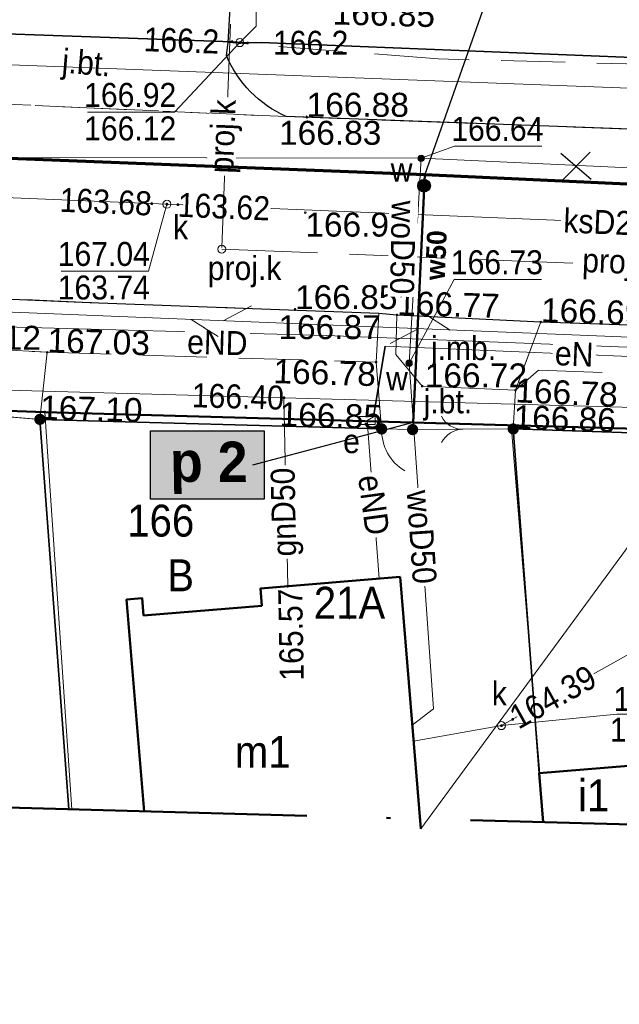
# Model space of a CAD drawing. Extents: x 0 to 7432618, y -40 to 5712028.
# Tile 99 of 165: x 7431068 to 7431087, y 5711952 to 5711983. Entities that reach past the tile are written whole.
import ezdxf
from ezdxf.enums import TextEntityAlignment as Align

# ---------------------------------------------------------------- set-up
doc = ezdxf.new("R2010")
doc.units = 0
doc.header["$MEASUREMENT"] = 0
for name, pattern in [('2 1', [3, 2, -1]), ('3 1', [4, 3, -1]), ('EGUG', [2, 1, -1]), ('MPGOO', [8.05, 6, -1, 0.05, -1])]:
    doc.linetypes.add(name, pattern=pattern)
for name, color, linetype, lineweight in [('EGB', 7, 'Continuous', 20), ('EGB_O', 7, 'Continuous', 20), ('EGDE', 7, 'Continuous', 20), ('EGDE_O', 7, 'Continuous', 20), ('EGPG', 7, 'Continuous', 20), ('EGUG', 7, 'Continuous', 60), ('EGUG_O', 7, 'Continuous', 20), ('granica', 94, 'Continuous', 50), ('MP_LINIE_REGULAC', 7, 'Continuous', 5), ('OTK', 7, 'Continuous', 20), ('OTK_O', 7, 'Continuous', 20), ('OTO', 7, 'Continuous', 20), ('OTRS', 7, 'Continuous', 20), ('OTRS_O', 7, 'Continuous', 20), ('woda przyłącze', 140, 'Continuous', 50), ('woda sieć', 150, 'Continuous', 70)]:
    doc.layers.add(name, color=color, linetype=linetype, lineweight=lineweight)
for name, color, linetype, lineweight, true_color in [('rura PRE', 7, 'Continuous', 30, 0x000000), ('SUE', 1, 'Continuous', 20, 0xff0000), ('SUE_O', 1, 'Continuous', 20, 0xff0000), ('SUG', 7, 'Continuous', 20, 0xbfbf00), ('SUG_O', 7, 'Continuous', 20, 0xbfbf00), ('SUK', 7, 'Continuous', 20, 0x803300), ('SUK_O', 7, 'Continuous', 20, 0x803300), ('SUL', 7, 'Continuous', 20, 0x000000), ('SUP', 7, 'Continuous', 20, 0x000000), ('SUPS', 7, 'Continuous', 20, 0x000000), ('SUPS_O', 7, 'Continuous', 20, 0x000000), ('SUT', 7, 'Continuous', 20, 0xff9100), ('SUW', 5, 'Continuous', 20, 0x0000ff), ('SUW_O', 5, 'Continuous', 20, 0x0000ff)]:
    doc.layers.add(name, color=color, linetype=linetype, lineweight=lineweight, true_color=true_color)
doc.layers.add('rysunek', color=7, linetype='Continuous')
doc.styles.add('25', font='GOTHIC.TTF', dxfattribs={"oblique": 8, "height": 0.35})
doc.styles.add('BDOT', font='arial.ttf', dxfattribs={"width": 0.9})
doc.styles.add('EGiB', font='arial.ttf', dxfattribs={"width": 0.9})
doc.styles.add('GESUT', font='arial.ttf', dxfattribs={"width": 0.9})
doc.linetypes.add('OTOO', pattern='A,7.5,[30,msgB.shx,S=1.28,R=0,X=0,Y=0],7.5', length=15)

# ---------------------------------------------------------------- blocks, each defined once
blk = doc.blocks.new('oto')
at = {"layer": 'OTO', "color": 0, "const_width": 0.35}
blk.add_lwpolyline([(-0.175, 0, 1), (0.175, 0, 1)], format="xyb", close=True, dxfattribs=at)
blk = doc.blocks.new('OTOB')
at = {"color": 0}
for centre, start, end in [((-1.5, 0), 0, 63.26058), ((1.5, 0), 116.73942, 180)]:
    blk.add_arc(centre, 1.5, start, end, dxfattribs=at)
blk = doc.blocks.new('OTOFP')
at = {"layer": 'OTO', "color": 0, "lineweight": 18}
blk.add_arc((0, 3), 3, 270, 330, dxfattribs=at)
blk = doc.blocks.new('OTRS')
at = {"color": 0}
blk.add_circle((0, 0), 0.05, dxfattribs=at)
blk = doc.blocks.new('SUTP')
at = {"layer": 'SUT', "color": 0, "lineweight": 18}
for p, q in [((-1, 0.268), (0, 2)), ((1, -1.732), (0, 0))]:
    blk.add_line(p, q, dxfattribs=at)
blk = doc.blocks.new('SUPK')
at = {"color": 0}
blk.add_circle((0, 0), 0.25, dxfattribs=at)
blk = doc.blocks.new('SUKS')
at = {"color": 0}
blk.add_circle((0, 0), 0.25, dxfattribs=at)
blk = doc.blocks.new('SUPS_A')
at = {"layer": 'SUPS', "color": 0, "const_width": 0.09, "flags": 128}
blk.add_lwpolyline([(-0.045, 0, 1), (0.045, 0, 1)], format="xyb", close=True, dxfattribs=at)
at = {"layer": 'SUPS_O', "color": 0, "style": 'GESUT', "width": 0.9}
blk.add_attdef('RZG', text='', height=1.5, dxfattribs=at).set_placement((3.31, -1.44), align=Align.CENTER)
blk.add_attdef('RZD', text='', height=1.5, dxfattribs=at).set_placement((3.31, -2.04), align=Align.TOP_CENTER)
blk = doc.blocks.new('SUES')
at = {"color": 0}
blk.add_lwpolyline([(-0.5, -0.25), (0.5, -0.25), (0.5, 0.25), (-0.5, 0.25)], close=True, dxfattribs=at)
blk = doc.blocks.new('SUWW')
at = {"color": 0}
for radius in [0.2, 0.18, 0.16, 0.14, 0.12, 0.1, 0.08, 0.06, 0.04, 0.02]:
    blk.add_circle((0, 0), radius, dxfattribs=at)
blk = doc.blocks.new('EGAD')
at = {"layer": 'EGB', "color": 0}
blk.add_point((0, 0), dxfattribs=at)
at = {"layer": 'EGB_O', "color": 0, "style": 'EGiB', "width": 0.9}
blk.add_attdef('NRA', text='', height=2, dxfattribs=at).set_placement((0, 0), align=Align.MIDDLE_CENTER)
blk = doc.blocks.new('SUPS_B')
at = {"layer": 'SUPS', "color": 0, "const_width": 0.09, "flags": 128}
blk.add_lwpolyline([(-0.045, 0, 1), (0.045, 0, 1)], format="xyb", close=True, dxfattribs=at)
at = {"layer": 'SUPS_O', "color": 0, "style": 'GESUT', "width": 0.9}
blk.add_attdef('RZEDNA', (1.597, -0.736), '', height=1.5, dxfattribs=at)
blk = doc.blocks.new('EGPG_b')
at = {"layer": 'EGPG', "lineweight": 0}
h = blk.add_hatch(color=0, dxfattribs=at)
h.dxf.hatch_style = 1
edge = h.paths.add_edge_path()
edge.add_arc((0, 0), 0.09, 0, 360)
blk = doc.blocks.new('SUCW')
at = {"color": 0}
for radius in [0.2, 0.18, 0.16, 0.14, 0.12, 0.1, 0.08, 0.06, 0.04, 0.02]:
    blk.add_circle((0, 0), radius, dxfattribs=at)

msp = doc.modelspace()

# ---------------------------------------------------------------- hatches: boundary and pattern name
at = {"layer": 'woda sieć', "linetype": 'ByBlock'}
msp.add_hatch(color=256, dxfattribs=at).paths.add_polyline_path([(7431075.415, 5711969.826), (7431071.85, 5711969.826), (7431071.85, 5711967.687), (7431075.415, 5711967.687)])

# ---------------------------------------------------------------- linework, layer by layer
at = {"layer": 'EGB', "color": 18, "lineweight": 50, "true_color": 0x000000}
for points in [[(7431079.666, 5711965.257), (7431075.296, 5711964.893), (7431075.337, 5711964.353), (7431071.637, 5711964.049), (7431071.596, 5711964.589), (7431071.106, 5711964.548), (7431071.653, 5711957.919)], [(7431088.213, 5711959.456), (7431084.023, 5711959.111), (7431084.15, 5711957.578)]]:
    msp.add_lwpolyline(points, dxfattribs=at)
at = {"layer": 'EGDE', "color": 18, "lineweight": 18, "true_color": 0x000000}
msp.add_lwpolyline([(7431069.388, 5711957.98), (7431068.55, 5711970.417), (7431038.07, 5711971.517)], dxfattribs=at)
at = {"layer": 'OTK', "color": 18, "linetype": '3 1', "lineweight": 18, "true_color": 0x000000}
for p, q in [((7431093.96, 5711979.007, 167.96), (7431076.102, 5711979.664, 167.96)), ((7431059.932, 5711974.276, 167.96), (7431069.95, 5711973.847, 167.96)), ((7431069.95, 5711973.847, 167.96), (7431079, 5711973.507, 167.96)), ((7431079, 5711973.507, 167.96), (7431079.57, 5711973.457, 167.96)), ((7431079.57, 5711973.457, 167.96), (7431084.07, 5711973.237, 167.96)), ((7431084.07, 5711973.237, 167.96), (7431093.56, 5711972.917, 167.96))]:
    msp.add_line(p, q, dxfattribs=at)
msp.add_lwpolyline([(7431074.23, 5711981.577), (7431074.28, 5711981.987), (7431074.47, 5711985.217), (7431068, 5711985.497), (7431067.32, 5711985.447), (7431065.74, 5711982.257), (7431065.02, 5711980.867), (7431064.25, 5711980.187), (7431076.102, 5711979.664, -0.190403)], format="xyb", close=True, dxfattribs=at)
at = {"layer": 'OTK', "color": 18, "lineweight": 25, "true_color": 0x000000}
msp.add_lwpolyline([(7431076.102, 5711979.664, -0.190403), (7431074.23, 5711981.577), (7431074.28, 5711981.987), (7431074.47, 5711985.217)], format="xyb", dxfattribs=at)
at = {"layer": 'OTK', "color": 18, "linetype": '2 1', "lineweight": 18, "true_color": 0x000000}
msp.add_lwpolyline([(7431076.102, 5711979.664), (7431093.96, 5711979.007), (7431125.21, 5711979.867), (7431107.99, 5711980.397), (7431093.83, 5711981.127), (7431080.86, 5711981.467), (7431074.28, 5711981.987), (7431074.23, 5711981.577, 0.190403)], format="xyb", close=True, dxfattribs=at)
at = {"layer": 'OTK', "color": 18, "lineweight": 25, "true_color": 0x000000}
for points in [[(7431107.31, 5711978.407), (7431093.96, 5711979.007), (7431076.102, 5711979.664)], [(7431059.932, 5711974.276), (7431069.95, 5711973.847), (7431079, 5711973.507)], [(7431079, 5711973.507), (7431079.57, 5711973.457), (7431084.07, 5711973.237), (7431093.56, 5711972.917)]]:
    msp.add_lwpolyline(points, dxfattribs=at)
at = {"layer": 'OTK', "color": 18, "linetype": '2 1', "lineweight": 18, "true_color": 0x000000}
msp.add_lwpolyline([(7431079, 5711973.507), (7431069.95, 5711973.847), (7431059.932, 5711974.276), (7431059.2, 5711972.677), (7431065.15, 5711972.477), (7431068.62, 5711972.287), (7431078.92, 5711971.977)], close=True, dxfattribs=at)
at = {"layer": 'OTK', "color": 18, "linetype": '3 1', "lineweight": 18, "true_color": 0x000000}
for points in [[(7431079.57, 5711973.457), (7431079, 5711973.507), (7431078.92, 5711971.977), (7431079.09, 5711969.887), (7431080.06, 5711969.867), (7431083.21, 5711969.887), (7431083.28, 5711971.097), (7431080.36, 5711971.227), (7431079.53, 5711972.217)], [(7431084.07, 5711973.237), (7431079.57, 5711973.457), (7431079.53, 5711972.217), (7431080.36, 5711971.227), (7431083.28, 5711971.097)], [(7431068.62, 5711972.287), (7431065.15, 5711972.477), (7431065.31, 5711970.437), (7431068.39, 5711970.187)]]:
    msp.add_lwpolyline(points, close=True, dxfattribs=at)
at = {"layer": 'OTO', "color": 18, "lineweight": 18, "true_color": 0x000000}
for points in [[(7431065.31, 5711970.437), (7431068.39, 5711970.187)], [(7431079.09, 5711969.887), (7431080.06, 5711969.867)], [(7431080.06, 5711969.867), (7431083.21, 5711969.887)]]:
    msp.add_lwpolyline(points, dxfattribs=at)
at = {"layer": 'OTO', "color": 18, "linetype": 'OTOO', "lineweight": 35, "true_color": 0x000000}
for points in [[(7431069.295, 5711957.983), (7431068.39, 5711970.187)], [(7431091.23, 5711969.617), (7431083.21, 5711969.887)]]:
    msp.add_lwpolyline(points, dxfattribs=at)
at = {"layer": 'rura PRE', "color": 1, "elevation": 167.96, "flags": 128}
for points in [[(7431084.733, 5711977.655), (7431085.623, 5711978.545)], [(7431085.655, 5711977.69), (7431084.701, 5711978.511)]]:
    msp.add_lwpolyline(points, dxfattribs=at)
at = {"layer": 'rysunek', "elevation": 167.96, "flags": 128}
msp.add_lwpolyline([(7431082.5, 5711983.693), (7431080.441, 5711977.852)], dxfattribs=at)
at = {"layer": 'rysunek', "linetype": 'ByBlock', "transparency": 33554676, "elevation": 167.96}
msp.add_lwpolyline([(7431071.85, 5711969.826), (7431075.415, 5711969.826), (7431075.415, 5711967.687), (7431071.85, 5711967.687)], close=True, dxfattribs=at)
msp.add_lwpolyline([(7431071.85, 5711969.826), (7431075.415, 5711969.826), (7431075.415, 5711967.687), (7431071.85, 5711967.687)], close=True, dxfattribs=at)
at = {"layer": 'SUE', "color": 1, "lineweight": 18, "true_color": 0xff0000}
msp.add_lwpolyline([(7431045.89, 5711973.757), (7431051, 5711973.697), (7431060.67, 5711973.357), (7431061.64, 5711973.127, 0.117857), (7431064.23, 5711972.817), (7431065.41, 5711973.027), (7431066.5, 5711973.107), (7431077.35, 5711972.807), (7431088.4, 5711972.387), (7431089.56, 5711972.237), (7431091.24, 5711971.807, 0.194123), (7431092.69, 5711971.877), (7431093.86, 5711972.187, -0.094026), (7431094.71, 5711972.187), (7431100.3, 5711971.967), (7431109.51, 5711971.637, -0.260273), (7431111.83, 5711968.887), (7431112.14, 5711967.797), (7431112.31, 5711965.627), (7431112.8, 5711959.607), (7431112.92, 5711956.997), (7431112.938, 5711956.795)], format="xyb", dxfattribs=at)
for points in [[(7431120.7, 5711971.287), (7431091.48, 5711972.567), (7431062.89, 5711973.727)], [(7431091.48, 5711972.567), (7431091.035, 5711971.981), (7431079.203, 5711972.478), (7431078.836, 5711970.268), (7431078.641, 5711970.148)], [(7431079.018, 5711965.203), (7431078.641, 5711970.148)]]:
    msp.add_lwpolyline(points, dxfattribs=at)
at = {"layer": 'SUG', "color": 52, "lineweight": 18, "true_color": 0xbfbf00}
msp.add_lwpolyline([(7431118.959, 5711969.53), (7431111.051, 5711969.903), (7431100.777, 5711970.237), (7431097.59, 5711970.267), (7431076.032, 5711970.863), (7431048.595, 5711971.626), (7431046.622, 5711971.714), (7431039.682, 5711971.93), (7431037.9, 5711971.877)], dxfattribs=at)
at = {"layer": 'SUK', "color": 36, "lineweight": 18, "true_color": 0x803300}
for points in [[(7431040.21, 5711978.047), (7431049.824, 5711977.851), (7431072.367, 5711976.921), (7431093.608, 5711976.044)], [(7431080.09, 5711960.115), (7431082.839, 5711960.601), (7431093.707, 5711966.685)]]:
    msp.add_lwpolyline(points, dxfattribs=at)
at = {"layer": 'SUK', "color": 36, "linetype": '3 1', "lineweight": 18, "true_color": 0x803300}
msp.add_lwpolyline([(7431074.083, 5711975.514), (7431091.73, 5711974.807)], dxfattribs=at)
at = {"layer": 'SUL', "color": 18, "lineweight": 35, "true_color": 0x000000}
msp.add_lwpolyline([(7431079.203, 5711972.478), (7431078.836, 5711970.268)], dxfattribs=at)
at = {"layer": 'SUPS', "color": 5, "linetype": 'Continuous', "true_color": 0x0000ff}
for points in [[(7431080.33, 5711978.357), (7431081.373, 5711978.741), (7431084.109, 5711978.741)], [(7431079.95, 5711971.947), (7431081.36, 5711974.566), (7431084.099, 5711974.566)]]:
    msp.add_lwpolyline(points, dxfattribs=at)
at = {"layer": 'SUT', "color": 30, "lineweight": 18, "true_color": 0xff9100}
for points in [[(7431074.65, 5711981.977), (7431075.16, 5711982.497), (7431075.132, 5711988.842)], [(7431042.73, 5711983.277), (7431058.498, 5711982.576), (7431059.21, 5711982.797), (7431059.973, 5711982.519), (7431068.81, 5711982.197), (7431074.41, 5711982.007), (7431074.89, 5711981.967), (7431075.32, 5711981.977), (7431087.72, 5711981.477), (7431100.22, 5711981.027), (7431109.26, 5711980.687)]]:
    msp.add_lwpolyline(points, dxfattribs=at)
at = {"layer": 'SUW', "color": 5, "lineweight": 18, "true_color": 0x0000ff}
msp.add_lwpolyline([(7431080.049, 5711960.613), (7431080.714, 5711961.123), (7431079.95, 5711971.947), (7431080.33, 5711978.357)], dxfattribs=at)
at = {"layer": 'woda przyłącze', "elevation": 167.96, "flags": 128}
msp.add_lwpolyline([(7431080.081, 5711970.094), (7431080.441, 5711977.852)], dxfattribs=at)

# ---------------------------------------------------------------- block references
at = {"layer": 'EGB', "color": 18, "true_color": 0x000000}
ref = msp.add_blockref('EGAD', (7431078.084, 5711963.946, 167.96), dxfattribs=dict(at, xscale=0.5, yscale=0.5, zscale=0.5))
ref.add_attrib('NRA', '21A', dxfattribs={"layer": 'EGB_O', "color": 0, "height": 1, "style": 'EGiB', "width": 0.9}).set_placement((7431078.084, 5711963.946, 167.96), align=Align.CENTER)
at = {"layer": 'OTO', "color": 18, "true_color": 0x000000, "xscale": 0.5, "yscale": 0.5, "zscale": 0.5}
for p in [(7431068.39, 5711970.187, 167.96), (7431079.09, 5711969.887, 167.96), (7431080.06, 5711969.867, 167.96), (7431080.06, 5711969.867, 167.96), (7431083.21, 5711969.887, 167.96)]:
    msp.add_blockref('oto', p, dxfattribs=at)
for name, p, rotation in [('OTOB', (7431081.635, 5711969.877, 167.96), 90.36377784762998), ('OTOFP', (7431079.09, 5711969.887, 167.96), 268.8188110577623)]:
    msp.add_blockref(name, p, dxfattribs=dict(at, rotation=rotation))
at = {"layer": 'OTRS', "color": 18, "true_color": 0x000000}
ref = msp.add_blockref('OTRS', (7431077.57, 5711983.297, 167.96), dxfattribs=dict(at, xscale=0.5, yscale=0.5, zscale=0.5, rotation=359.9999999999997))
ref.add_attrib('RZEDNA', '166.85', dxfattribs={"layer": 'OTRS_O', "color": 0, "height": 0.75, "rotation": 358.5, "style": 'BDOT'}).set_placement((7431077.57, 5711983.297, 334.81), align=Align.TOP_LEFT)
ref = msp.add_blockref('OTRS', (7431076.74, 5711979.657, 167.96), dxfattribs=dict(at, xscale=0.5, yscale=0.5, zscale=0.5))
ref.add_attrib('RZEDNA', '166.88', (7431076.74, 5711979.657, 334.84), dxfattribs={"layer": 'OTRS_O', "color": 0, "height": 0.75, "style": 'BDOT'})
ref = msp.add_blockref('OTRS', (7431076.75, 5711979.637, 167.96), dxfattribs=dict(at, xscale=0.5, yscale=0.5, zscale=0.5))
ref.add_attrib('RZEDNA', '166.83', dxfattribs={"layer": 'OTRS_O', "color": 0, "height": 0.75, "style": 'BDOT'}).set_placement((7431075.877, 5711979.531, 334.79), align=Align.TOP_LEFT)
ref = msp.add_blockref('OTRS', (7431076.7, 5711976.657, 167.96), dxfattribs=dict(at, xscale=0.5, yscale=0.5, zscale=0.5))
ref.add_attrib('RZEDNA', '166.95', dxfattribs={"layer": 'OTRS_O', "color": 0, "height": 0.75, "style": 'BDOT'}).set_placement((7431076.7, 5711976.657, 334.91), align=Align.TOP_LEFT)
ref = msp.add_blockref('OTRS', (7431076.38, 5711973.637, 167.96), dxfattribs=dict(at, xscale=0.5, yscale=0.5, zscale=0.5))
ref.add_attrib('RZEDNA', '166.85', (7431076.38, 5711973.637, 334.81), dxfattribs={"layer": 'OTRS_O', "color": 0, "height": 0.75, "style": 'BDOT'})
ref = msp.add_blockref('OTRS', (7431079.57, 5711973.457, 167.96), dxfattribs=dict(at, xscale=0.5, yscale=0.5, zscale=0.5, rotation=359.9999999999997))
ref.add_attrib('RZEDNA', '166.77', (7431079.57, 5711973.457, 334.73), dxfattribs={"layer": 'OTRS_O', "color": 0, "height": 0.75, "rotation": 358.3, "style": 'BDOT'})
ref = msp.add_blockref('OTRS', (7431084.07, 5711973.237, 167.96), dxfattribs=dict(at, xscale=0.5, yscale=0.5, zscale=0.5, rotation=359.9999999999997))
ref.add_attrib('RZEDNA', '166.69', (7431084.07, 5711973.237, 334.65), dxfattribs={"layer": 'OTRS_O', "color": 0, "height": 0.75, "rotation": 358.1, "style": 'BDOT'})
ref = msp.add_blockref('OTRS', (7431076.38, 5711973.617, 167.96), dxfattribs=dict(at, xscale=0.5, yscale=0.5, zscale=0.5))
ref.add_attrib('RZEDNA', '166.87', dxfattribs={"layer": 'OTRS_O', "color": 0, "height": 0.75, "style": 'BDOT'}).set_placement((7431075.858, 5711973.448, 334.83), align=Align.TOP_LEFT)
ref = msp.add_blockref('OTRS', (7431065.15, 5711972.477, 167.96), dxfattribs=dict(at, xscale=0.5, yscale=0.5, zscale=0.5, rotation=359.9999999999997))
ref.add_attrib('RZEDNA', '167.12', (7431065.22, 5711972.365, 167.96), dxfattribs={"layer": 'OTRS_O', "color": 0, "height": 0.75, "style": 'BDOT'})
ref = msp.add_blockref('OTRS', (7431068.62, 5711972.287, 167.96), dxfattribs=dict(at, xscale=0.5, yscale=0.5, zscale=0.5, rotation=359.9999999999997))
ref.add_attrib('RZEDNA', '167.03', (7431068.62, 5711972.287, 334.99), dxfattribs={"layer": 'OTRS_O', "color": 0, "height": 0.75, "rotation": 358.3, "style": 'BDOT'})
ref = msp.add_blockref('OTRS', (7431078.92, 5711971.977, 167.96), dxfattribs=dict(at, xscale=0.5, yscale=0.5, zscale=0.5, rotation=359.9999999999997))
ref.add_attrib('RZEDNA', '166.78', dxfattribs={"layer": 'OTRS_O', "color": 0, "height": 0.75, "rotation": 358.3, "style": 'BDOT'}).set_placement((7431078.92, 5711971.977, 334.74), align=Align.TOP_RIGHT)
ref = msp.add_blockref('OTRS', (7431080.36, 5711971.227, 167.96), dxfattribs=dict(at, xscale=0.5, yscale=0.5, zscale=0.5, rotation=359.9999999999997))
ref.add_attrib('RZEDNA', '166.72', (7431080.441, 5711971.187, 167.96), dxfattribs={"layer": 'OTRS_O', "color": 0, "height": 0.75, "style": 'BDOT'})
ref = msp.add_blockref('OTRS', (7431083.28, 5711971.097, 167.96), dxfattribs=dict(at, xscale=0.5, yscale=0.5, zscale=0.5, rotation=359.9999999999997))
ref.add_attrib('RZEDNA', '166.78', dxfattribs={"layer": 'OTRS_O', "color": 0, "height": 0.75, "rotation": 357.5, "style": 'BDOT'}).set_placement((7431083.28, 5711971.097, 334.74), align=Align.MIDDLE_LEFT)
ref = msp.add_blockref('OTRS', (7431068.39, 5711970.187, 167.96), dxfattribs=dict(at, xscale=0.5, yscale=0.5, zscale=0.5, rotation=359.9999999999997))
ref.add_attrib('RZEDNA', '167.10', (7431068.39, 5711970.187, 335.06), dxfattribs={"layer": 'OTRS_O', "color": 0, "height": 0.75, "rotation": 358.4, "style": 'BDOT'})
ref = msp.add_blockref('OTRS', (7431083.21, 5711969.887, 167.96), dxfattribs=dict(at, xscale=0.5, yscale=0.5, zscale=0.5, rotation=359.9999999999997))
ref.add_attrib('RZEDNA', '166.86', (7431083.21, 5711969.887, 334.82), dxfattribs={"layer": 'OTRS_O', "color": 0, "height": 0.75, "rotation": 358.1, "style": 'BDOT'})
at = {"layer": 'SUE', "color": 1, "true_color": 0xff0000, "xscale": 0.5, "yscale": 0.5, "zscale": 0.5, "rotation": 180.0601552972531}
msp.add_blockref('SUES', (7431078.641, 5711970.148, 167.96), dxfattribs=at)
at = {"layer": 'SUK', "color": 36, "true_color": 0x803300, "xscale": 0.5, "yscale": 0.5, "zscale": 0.5}
for p in [(7431072.367, 5711976.921, 167.96), (7431074.083, 5711975.514, 167.96), (7431082.839, 5711960.601, 167.96)]:
    msp.add_blockref('SUKS', p, dxfattribs=at)
at = {"layer": 'SUP', "color": 30, "true_color": 0xff9100, "xscale": 0.5, "yscale": 0.5, "zscale": 0.5, "rotation": 359.9999999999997}
msp.add_blockref('SUPK', (7431074.65, 5711981.977, 167.96), dxfattribs=at)
at = {"layer": 'SUPS', "color": 30, "true_color": 0xff9100}
ref = msp.add_blockref('SUPS_B', (7431074.41, 5711982.007, 167.96), dxfattribs=dict(at, xscale=0.5, yscale=0.5, zscale=0.5, rotation=359.9999999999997))
ref.add_attrib('RZEDNA', '166.2', dxfattribs={"layer": 'SUPS_O', "color": 0, "height": 0.75, "rotation": 358.1, "style": 'GESUT', "width": 0.9}).set_placement((7431074.002, 5711982.007, 334.16), align=Align.MIDDLE_RIGHT)
at = {"layer": 'SUPS', "color": 30, "true_color": 0xff9100, "xscale": 0.5, "yscale": 0.5, "zscale": 0.5, "rotation": 359.9999999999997}
msp.add_blockref('SUPS_B', (7431074.89, 5711981.967, 167.96), dxfattribs=at).add_auto_attribs({'RZEDNA': '166.2'})
at = {"layer": 'SUPS', "color": 5, "true_color": 0x0000ff}
ref = msp.add_blockref('SUPS_A', (7431080.33, 5711978.357, 167.96), dxfattribs=dict(at, xscale=0.5, yscale=0.5, zscale=0.5))
ref.add_attrib('RZG', '166.64', (7431081.271, 5711978.904, 334.6), dxfattribs={"layer": 'SUPS_O', "color": 0, "height": 0.75, "style": 'GESUT', "width": 0.9})
ref = msp.add_blockref('SUPS_A', (7431079.95, 5711971.947, 167.96), dxfattribs=dict(at, xscale=0.5, yscale=0.5, zscale=0.5))
ref.add_attrib('RZG', '166.73', dxfattribs={"layer": 'SUPS_O', "color": 0, "height": 0.75, "style": 'GESUT', "width": 0.9}).set_placement((7431081.257, 5711975.104, 334.69), align=Align.MIDDLE_LEFT)
at = {"layer": 'SUPS', "color": 52, "true_color": 0xbfbf00}
ref = msp.add_blockref('SUPS_B', (7431076.15, 5711964.964, 167.96), dxfattribs=dict(at, xscale=0.5, yscale=0.5, zscale=0.5))
ref.add_attrib('RZEDNA', '165.57', dxfattribs={"layer": 'SUPS_O', "color": 0, "height": 0.75, "rotation": 91.1, "style": 'GESUT', "width": 0.9}).set_placement((7431076.279, 5711962.008, 333.53), align=Align.MIDDLE_LEFT)
at = {"layer": 'SUT', "color": 30, "lineweight": 18, "true_color": 0xff9100, "xscale": 0.5, "yscale": 0.5, "zscale": 0.5, "rotation": 267.6765767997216}
msp.add_blockref('SUTP', (7431080.239, 5711973.023, 167.96), dxfattribs=at)
at = {"layer": 'SUW', "color": 5, "true_color": 0x0000ff, "xscale": 0.5, "yscale": 0.5, "zscale": 0.5}
for p in [(7431080.33, 5711978.357, 167.96), (7431079.95, 5711971.947, 167.96)]:
    msp.add_blockref('SUWW', p, dxfattribs=at)

# ---------------------------------------------------------------- texts
at = {"layer": 'EGB_O', "color": 18, "true_color": 0x000000, "char_height": 1, "attachment_point": 5, "style": 'EGiB'}
for s, insert in [('m1', (7431075.367, 5711959.782, 167.96)), ('m1', (7431075.367, 5711959.782, 167.96)), ('i1', (7431085.728, 5711958.417, 167.96))]:
    msp.add_mtext(s, dxfattribs=dict(at, insert=insert))
at = {"layer": 'EGDE_O', "color": 18, "true_color": 0x000000, "insert": (7431071.126, 5711967.518, 167.96), "char_height": 1, "attachment_point": 1, "style": 'EGiB'}
msp.add_mtext('166', dxfattribs=at)
at = {"layer": 'EGUG_O', "color": 96, "true_color": 0x008000, "insert": (7431072.377, 5711965.806, 167.96), "char_height": 1, "attachment_point": 1, "style": 'EGiB'}
msp.add_mtext('B', dxfattribs=at)
at = {"layer": 'OTK_O', "color": 18, "true_color": 0x000000, "insert": (7431069.84, 5711981.24, 167.96), "char_height": 0.75, "attachment_point": 5, "rotation": 355.3, "style": 'BDOT'}
msp.add_mtext('j.bt.', dxfattribs=at)
at = {"layer": 'OTK_O', "color": 18, "true_color": 0x000000, "char_height": 0.75, "attachment_point": 5, "style": 'BDOT'}
for s, insert in [('j.mb.', (7431081.653, 5711972.302, 167.96)), ('j.bt.', (7431081.165, 5711970.637, 167.96))]:
    msp.add_mtext(s, dxfattribs=dict(at, insert=insert))
at = {"layer": 'SUE_O', "color": 1, "true_color": 0xff0000, "insert": (7431077.885, 5711969.119, 167.96), "char_height": 0.75, "attachment_point": 7, "style": 'GESUT'}
msp.add_mtext('e', dxfattribs=at)
at = {"layer": 'SUK_O', "color": 36, "true_color": 0x803300, "insert": (7431073.646, 5711974.32, 167.96), "char_height": 0.75, "attachment_point": 7, "style": 'GESUT'}
msp.add_mtext('proj.k', dxfattribs=at)
at = {"layer": 'SUW_O', "color": 5, "true_color": 0x0000ff, "char_height": 0.75, "attachment_point": 7, "style": 'GESUT'}
for insert in [(7431079.375, 5711977.626, 167.96), (7431079.23, 5711971.093, 167.96)]:
    msp.add_mtext('w', dxfattribs=dict(at, insert=insert))
at = {"layer": 'woda przyłącze', "insert": (7431080.45, 5711974.564, 167.96), "char_height": 0.6174, "attachment_point": 1, "rotation": 87.6233, "style": '25'}
msp.add_mtext_dynamic_manual_height_columns('\\fCentury Gothic|b1|i0;\\Q-1;w50', width=7.66298, gutter_width=5, heights=[0], dxfattribs=at)
at = {"layer": 'woda przyłącze', "color": 0, "insert": (7431072.472, 5711969.491, 167.96), "char_height": 1.26, "attachment_point": 1, "style": '25'}
msp.add_mtext_dynamic_manual_height_columns('\\fCentury Gothic|b1|i0;\\Q-1;p 2', width=15.63873, gutter_width=5, heights=[0], dxfattribs=at)

# ---------------------------------------------------------------- next in the draw order: wipeouts: each hides what was drawn before it
for points in [[(7431072.797, 5711976.477), (7431072.954, 5711977.287), (7431075.683, 5711977.172), (7431075.527, 5711976.362)], [(7431073.239, 5711970.516), (7431074.057, 5711970.406), (7431076.792, 5711970.33), (7431075.975, 5711970.44)], [(7431083.489, 5711960.477), (7431083.198, 5711961.248), (7431085.59, 5711962.585), (7431085.881, 5711961.813)]]:
    msp.add_wipeout(points).translate(0, 0, 167.96).dxf.layer = 'SUPS_O'

# ---------------------------------------------------------------- next in the draw order: linework, layer by layer
at = {"layer": 'EGDE', "color": 18, "lineweight": 18, "true_color": 0x000000}
for points in [[(7431083.15, 5711970.007), (7431084.165, 5711957.578)], [(7431110.623, 5711956.858), (7431109.36, 5711969.267), (7431083.15, 5711970.007)]]:
    msp.add_lwpolyline(points, dxfattribs=at)
at = {"layer": 'OTK', "color": 18, "linetype": '2 1', "lineweight": 18, "true_color": 0x000000}
msp.add_lwpolyline([(7431113.618, 5711956.777), (7431112.58, 5711968.117, 0.393784), (7431109.12, 5711972.287), (7431106.98, 5711972.437), (7431098.84, 5711972.717), (7431093.56, 5711972.917), (7431084.07, 5711973.237), (7431083.28, 5711971.097), (7431084, 5711971.727), (7431091.82, 5711971.437), (7431100.58, 5711971.157), (7431107.63, 5711970.927)], format="xyb", dxfattribs=at)
at = {"layer": 'OTO', "color": 18, "linetype": 'OTOO', "lineweight": 35, "true_color": 0x000000}
for points in [[(7431068.39, 5711970.187), (7431079.09, 5711969.887)], [(7431083.21, 5711969.887), (7431084.023, 5711959.111)]]:
    msp.add_lwpolyline(points, dxfattribs=at)
at = {"layer": 'SUG', "color": 52, "lineweight": 18, "true_color": 0xbfbf00}
msp.add_lwpolyline([(7431076.15, 5711964.964), (7431076.032, 5711970.863)], dxfattribs=at)
at = {"layer": 'SUK', "color": 36, "linetype": '3 1', "lineweight": 18, "true_color": 0x803300}
msp.add_lwpolyline([(7431074.357, 5711982.559), (7431074.083, 5711975.514)], dxfattribs=at)
at = {"layer": 'SUL', "color": 18, "lineweight": 35, "true_color": 0x000000}
msp.add_lwpolyline([(7431200.08, 5711977.097), (7431156.52, 5711978.677), (7431143.42, 5711979.197), (7431142.66, 5711979.427), (7431142.36, 5711979.437), (7431142.06, 5711979.467), (7431141.96, 5711979.237), (7431119.85, 5711980.187), (7431109.26, 5711980.687), (7431100.22, 5711981.027), (7431087.72, 5711981.477), (7431075.32, 5711981.977), (7431074.89, 5711981.967), (7431074.41, 5711982.007), (7431068.81, 5711982.197), (7431059.973, 5711982.519)], dxfattribs=at)
at = {"layer": 'SUPS', "color": 36, "linetype": 'Continuous', "true_color": 0x803300}
msp.add_lwpolyline([(7431082.839, 5711960.601), (7431086.454, 5711960.958), (7431089.26, 5711960.958)], dxfattribs=at)
at = {"layer": 'SUW', "color": 5, "lineweight": 18, "true_color": 0x0000ff}
msp.add_lwpolyline([(7431111.788, 5711976.898), (7431080.33, 5711978.357), (7431053.431, 5711978.408)], dxfattribs=at)

# ---------------------------------------------------------------- next in the draw order: block references
at = {"layer": 'OTRS', "color": 18, "true_color": 0x000000}
ref = msp.add_blockref('OTRS', (7431079.09, 5711969.887, 167.96), dxfattribs=dict(at, xscale=0.5, yscale=0.5, zscale=0.5, rotation=359.9999999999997))
ref.add_attrib('RZEDNA', '166.85', dxfattribs={"layer": 'OTRS_O', "color": 0, "height": 0.75, "rotation": 358.4, "style": 'BDOT'}).set_placement((7431079.09, 5711969.887, 334.81), align=Align.RIGHT)
at = {"layer": 'SUPS', "color": 52, "true_color": 0xbfbf00}
ref = msp.add_blockref('SUPS_B', (7431076.032, 5711970.863, 167.96), dxfattribs=dict(at, xscale=0.5, yscale=0.5, zscale=0.5))
ref.add_attrib('RZEDNA', '166.40', dxfattribs={"layer": 'SUPS_O', "color": 0, "height": 0.75, "rotation": 358.4, "style": 'GESUT', "width": 0.9}).set_placement((7431076.032, 5711970.863, 334.36), align=Align.MIDDLE_RIGHT)
at = {"layer": 'SUPS', "color": 36, "true_color": 0x803300}
ref = msp.add_blockref('SUPS_B', (7431083.192, 5711960.798, 167.96), dxfattribs=dict(at, xscale=0.5, yscale=0.5, zscale=0.5))
ref.add_attrib('RZEDNA', '164.39', dxfattribs={"layer": 'SUPS_O', "color": 0, "height": 0.75, "rotation": 29.2, "style": 'GESUT', "width": 0.9}).set_placement((7431083.192, 5711960.798, 332.35), align=Align.MIDDLE_LEFT)
ref = msp.add_blockref('SUPS_A', (7431082.839, 5711960.601, 167.96), dxfattribs=dict(at, xscale=0.5, yscale=0.5, zscale=0.5))
ref.add_attrib('RZG', '166.69', (7431086.351, 5711961.062, 334.65), dxfattribs={"layer": 'SUPS_O', "color": 0, "height": 0.75, "style": 'GESUT', "width": 0.9})
ref.add_attrib('RZD', '164.79', dxfattribs={"layer": 'SUPS_O', "color": 0, "height": 0.75, "style": 'GESUT', "width": 0.9}).set_placement((7431087.678, 5711960.85, 334.65), align=Align.TOP_CENTER)

# ---------------------------------------------------------------- next in the draw order: texts
at = {"layer": 'SUK_O', "color": 36, "true_color": 0x803300, "insert": (7431082.54, 5711961.232, 167.96), "char_height": 0.75, "attachment_point": 7, "style": 'GESUT'}
msp.add_mtext('k', dxfattribs=at)

# ---------------------------------------------------------------- next in the draw order: wipeouts: each hides what was drawn before it
msp.add_wipeout([(7431069.097, 5711976.631), (7431069.914, 5711976.517), (7431072.651, 5711976.402), (7431071.834, 5711976.517)]).translate(0, 0, 167.96).dxf.layer = 'SUPS_O'

# ---------------------------------------------------------------- next in the draw order: linework, layer by layer
at = {"layer": 'SUL', "color": 18, "lineweight": 18, "true_color": 0x000000}
msp.add_lwpolyline([(7431273.668, 5711973.487), (7431207.434, 5711975.992), (7431202.063, 5711976.373), (7431200.154, 5711976.267), (7431195.939, 5711976.426), (7431192.53, 5711976.802), (7431186.016, 5711976.801), (7431108.245, 5711979.742), (7431106.746, 5711979.798), (7431045.07, 5711982.13), (7431044.284, 5711981.694), (7431044.011, 5711974.669), (7431043.244, 5711974.232), (7431015.548, 5711969.656), (7431015.17, 5711969.615)], dxfattribs=at)
at = {"layer": 'SUPS', "color": 36, "linetype": 'Continuous', "true_color": 0x803300}
msp.add_lwpolyline([(7431072.367, 5711976.921), (7431071.788, 5711974.826), (7431069.052, 5711974.826)], dxfattribs=at)
at = {"layer": 'SUT', "color": 30, "lineweight": 18, "true_color": 0xff9100}
msp.add_lwpolyline([(7431034.388, 5711965.021), (7431034.29, 5711969.727), (7431062.89, 5711973.727), (7431091.48, 5711972.567), (7431120.7, 5711971.287), (7431128.97, 5711978.357)], dxfattribs=at)

# ---------------------------------------------------------------- next in the draw order: block references
at = {"layer": 'SUPS', "color": 36, "true_color": 0x803300}
ref = msp.add_blockref('SUPS_B', (7431071.894, 5711976.94, 167.96), dxfattribs=dict(at, xscale=0.5, yscale=0.5, zscale=0.5))
ref.add_attrib('RZEDNA', '163.68', dxfattribs={"layer": 'SUPS_O', "color": 0, "height": 0.75, "rotation": 357.6, "style": 'GESUT', "width": 0.9}).set_placement((7431071.894, 5711976.94, 331.64), align=Align.MIDDLE_RIGHT)
ref = msp.add_blockref('SUPS_B', (7431072.712, 5711976.906, 167.96), dxfattribs=dict(at, xscale=0.5, yscale=0.5, zscale=0.5))
ref.add_attrib('RZEDNA', '163.62', dxfattribs={"layer": 'SUPS_O', "color": 0, "height": 0.75, "rotation": 357.6, "style": 'GESUT', "width": 0.9}).set_placement((7431072.712, 5711976.906, 331.58), align=Align.MIDDLE_LEFT)
ref = msp.add_blockref('SUPS_A', (7431072.367, 5711976.921, 167.96), dxfattribs=dict(at, xscale=0.5, yscale=0.5, zscale=0.5))
ref.add_attrib('RZG', '167.04', dxfattribs={"layer": 'SUPS_O', "color": 0, "height": 0.75, "style": 'GESUT', "width": 0.9}).set_placement((7431071.834, 5711974.989, 335), align=Align.RIGHT)
ref.add_attrib('RZD', '163.74', dxfattribs={"layer": 'SUPS_O', "color": 0, "height": 0.75, "style": 'GESUT', "width": 0.9}).set_placement((7431070.391, 5711974.689, 335), align=Align.TOP_CENTER)

# ---------------------------------------------------------------- next in the draw order: texts
at = {"layer": 'SUK_O', "color": 36, "true_color": 0x803300, "insert": (7431072.559, 5711975.826, 167.96), "char_height": 0.75, "attachment_point": 7, "style": 'GESUT'}
msp.add_mtext('k', dxfattribs=at)

# ---------------------------------------------------------------- next in the draw order: texts
at = {"layer": 'SUE_O', "color": 1, "true_color": 0xff0000, "char_height": 0.75, "attachment_point": 5, "style": 'GESUT', "bg_fill": 3, "box_fill_scale": 1.1, "bg_fill_color": 256, "bg_fill_transparency": 0}
for s, insert, rotation in [('eND', (7431073.946, 5711972.586, 167.96), 358.4), ('eN', (7431085.119, 5711972.23, 167.96), 357.6), ('eND', (7431078.842, 5711967.509, 167.96), 277.7)]:
    msp.add_mtext(s, dxfattribs=dict(at, insert=insert, rotation=rotation))
at = {"layer": 'SUG_O', "color": 52, "true_color": 0xbfbf00, "insert": (7431076.128, 5711967.287, 167.96), "char_height": 0.75, "attachment_point": 5, "rotation": 91.1, "style": 'GESUT', "bg_fill": 3, "box_fill_scale": 1.1, "bg_fill_color": 256, "bg_fill_transparency": 0}
msp.add_mtext('gnD50', dxfattribs=at)
at = {"layer": 'SUK_O', "color": 36, "true_color": 0x803300, "char_height": 0.75, "attachment_point": 5, "style": 'GESUT', "bg_fill": 3, "box_fill_scale": 1.1, "bg_fill_color": 256, "bg_fill_transparency": 0}
for s, insert, rotation in [('proj.k', (7431074.22, 5711979.037, 167.96), 87.7738), ('ksD250', (7431086.382, 5711976.342, 167.96), 357.6), ('proj.k', (7431086.521, 5711975.015, 167.96), 357.7)]:
    msp.add_mtext(s, dxfattribs=dict(at, insert=insert, rotation=rotation))
at = {"layer": 'SUW_O', "color": 5, "true_color": 0x0000ff, "insert": (7431080.342, 5711966.506, 167.96), "char_height": 0.75, "attachment_point": 5, "rotation": 273.9, "style": 'GESUT', "bg_fill": 3, "box_fill_scale": 1.1, "bg_fill_color": 256, "bg_fill_transparency": 0}
msp.add_mtext('woD50', dxfattribs=at)

# ---------------------------------------------------------------- next in the draw order: linework, layer by layer
at = {"layer": 'EGB', "color": 18, "lineweight": 50, "true_color": 0x000000}
msp.add_lwpolyline([(7431080.316, 5711957.377), (7431079.666, 5711965.257)], dxfattribs=at)
at = {"layer": 'EGDE', "color": 18, "lineweight": 18, "true_color": 0x000000}
for points in [[(7431157.22, 5711980.507), (7431137.17, 5711981.257), (7431075.86, 5711983.567), (7431066.87, 5711983.897), (7431049.95, 5711984.527), (7431035.64, 5711990.377), (7431038.07, 5711971.517), (7431068.55, 5711970.417), (7431083.15, 5711970.007), (7431109.36, 5711969.267), (7431120.55, 5711968.917), (7431136.36, 5711968.337), (7431159.23, 5711967.477)], [(7431084.165, 5711957.578), (7431083.15, 5711970.007), (7431068.55, 5711970.417), (7431069.388, 5711957.98)]]:
    msp.add_lwpolyline(points, dxfattribs=at)
at = {"layer": 'EGUG', "color": 96, "linetype": 'EGUG', "lineweight": 13, "true_color": 0x008000}
msp.add_lwpolyline([(7431274.313, 5711980.643), (7431274.73, 5711976.147), (7431256.64, 5711976.847), (7431256.61, 5711975.797), (7431236.16, 5711977.487), (7431209.4, 5711978.587), (7431209.42, 5711978.937), (7431186.4, 5711980.007), (7431186.38, 5711979.407), (7431157.22, 5711980.507), (7431137.17, 5711981.257), (7431075.86, 5711983.567), (7431066.87, 5711983.897), (7431049.95, 5711984.527), (7431035.64, 5711990.377), (7431038.07, 5711971.517), (7431068.55, 5711970.417), (7431083.15, 5711970.007), (7431109.36, 5711969.267), (7431110.623, 5711956.858)], dxfattribs=at)
at = {"layer": 'EGUG', "color": 96, "linetype": 'EGUG', "lineweight": 18, "true_color": 0x008000}
msp.add_lwpolyline([(7431110.623, 5711956.858), (7431109.36, 5711969.267), (7431083.15, 5711970.007), (7431068.55, 5711970.417), (7431038.07, 5711971.517), (7431039.014, 5711958.807)], dxfattribs=at)
at = {"layer": 'MP_LINIE_REGULAC', "color": 7, "linetype": 'MPGOO', "lineweight": 50, "ltscale": 2.5, "flags": 128}
msp.add_lwpolyline([(7431036.4, 5712000.057), (7431054.17, 5711989.707), (7431233.86, 5711982.287), (7431271.17, 5711980.717), (7431291.199, 5711980.243), (7431293.548, 5711951.88), (7431030.54, 5711959.037), (7431015.642, 5711959.907), (7431014.007, 5711993.544)], close=True, dxfattribs=at)
at = {"layer": 'OTK', "color": 18, "linetype": '3 1', "lineweight": 18, "true_color": 0x000000}
msp.add_line((7431076.102, 5711979.664, 167.96), (7431064.25, 5711980.187, 167.96), dxfattribs=at)
at = {"layer": 'rysunek', "elevation": 167.96, "flags": 128}
msp.add_lwpolyline([(7431080.081, 5711970.092), (7431075.045, 5711968.757)], dxfattribs=at)
at = {"layer": 'SUE', "color": 1, "lineweight": 18, "true_color": 0xff0000}
msp.add_line((7431091.48, 5711972.567, 167.96), (7431080.316, 5711957.377, 167.96), dxfattribs=at)
at = {"layer": 'SUPS', "color": 30, "linetype": 'Continuous', "true_color": 0xff9100}
msp.add_lwpolyline([(7431074.65, 5711981.977), (7431072.61, 5711979.805), (7431069.879, 5711979.805)], dxfattribs=at)

# ---------------------------------------------------------------- next in the draw order: block references
at = {"layer": 'SUPS', "color": 30, "true_color": 0xff9100}
ref = msp.add_blockref('SUPS_A', (7431074.65, 5711981.977, 167.96), dxfattribs=dict(at, xscale=0.5, yscale=0.5, zscale=0.5, rotation=359.9999999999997))
ref.add_attrib('RZG', '166.92', dxfattribs={"layer": 'SUPS_O', "color": 0, "height": 0.75, "style": 'GESUT', "width": 0.9}).set_placement((7431072.66, 5711979.967, 334.88), align=Align.RIGHT)
ref.add_attrib('RZD', '166.12', dxfattribs={"layer": 'SUPS_O', "color": 0, "height": 0.75, "style": 'GESUT', "width": 0.9}).set_placement((7431071.218, 5711979.668, 334.88), align=Align.TOP_CENTER)
at = {"layer": 'SUT', "color": 30, "lineweight": 18, "true_color": 0xff9100, "xscale": 0.5, "yscale": 0.5, "zscale": 0.5, "rotation": 87.67657679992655}
msp.add_blockref('SUTP', (7431074.131, 5711973.271, 167.96), dxfattribs=at)

# ---------------------------------------------------------------- next in the draw order: block references
at = {"layer": 'EGPG', "color": 18, "true_color": 0x000000, "xscale": 0.5, "yscale": 0.5, "zscale": 0.5}
for p in [(7431068.55, 5711970.417, 167.96), (7431083.15, 5711970.007, 167.96)]:
    msp.add_blockref('EGPG_b', p, dxfattribs=at)

# ---------------------------------------------------------------- next in the draw order: texts
at = {"layer": 'SUW_O', "color": 5, "true_color": 0x0000ff, "insert": (7431079.75, 5711975.567, 167.96), "char_height": 0.75, "attachment_point": 5, "rotation": 268.9, "style": 'GESUT', "bg_fill": 3, "box_fill_scale": 1.1, "bg_fill_color": 256, "bg_fill_transparency": 0}
msp.add_mtext('woD50', dxfattribs=at)

# ---------------------------------------------------------------- next in the draw order: linework, layer by layer
at = {"layer": 'granica', "elevation": 167.96, "flags": 128}
msp.add_lwpolyline([(7431038.07, 5711971.517), (7431068.55, 5711970.417), (7431109.36, 5711969.267), (7431120.55, 5711968.917), (7431159.23, 5711967.477), (7431179, 5711966.747), (7431189.18, 5711966.377), (7431199.86, 5711965.967), (7431217.04, 5711965.327), (7431234.46, 5711964.677), (7431265.26, 5711963.327), (7431275.69, 5711964.517)], dxfattribs=at)
at = {"layer": 'woda sieć', "elevation": 167.96, "flags": 128}
msp.add_lwpolyline([(7431023.672, 5711979.694), (7431024.082, 5711979.684), (7431053.626, 5711978.901), (7431080.441, 5711977.852), (7431112.315, 5711976.383), (7431112.645, 5711976.373), (7431113.004, 5711976.363), (7431113.334, 5711976.354), (7431124.348, 5711976.039), (7431136.246, 5711975.699), (7431164.557, 5711974.653), (7431187.178, 5711973.607), (7431191.81, 5711973.497), (7431192.534, 5711973.477), (7431194.609, 5711973.399), (7431207.527, 5711972.709), (7431223.586, 5711972.483), (7431260.936, 5711971.057), (7431261.266, 5711971.045), (7431271.675, 5711970.81), (7431277.429, 5711970.941), (7431279.3, 5711971.196)], dxfattribs=at)

# ---------------------------------------------------------------- next in the draw order: block references
at = {"layer": 'rura PRE', "rotation": 22}
msp.add_blockref('SUCW', (7431080.42, 5711977.498, 167.96), dxfattribs=at)

doc.saveas('drawing.dxf')
